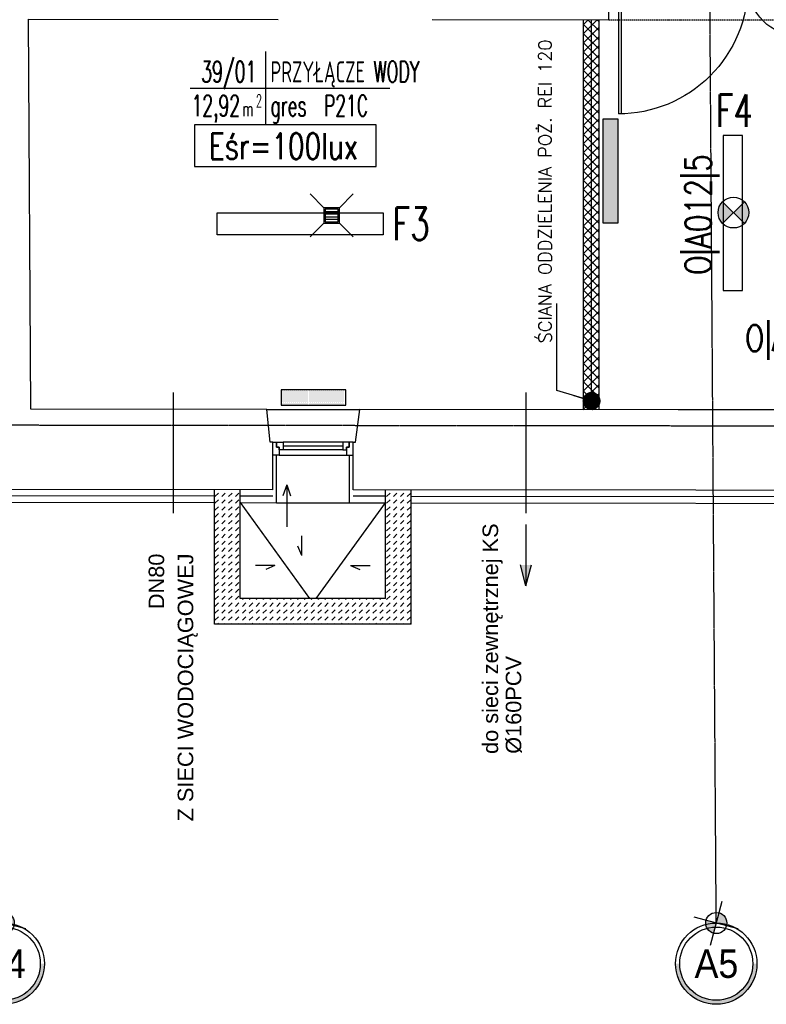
# Model space of a CAD drawing. Header units: inches. Extents: x -281236 to -70395, y 38777 to 102341.
# Tile 26 of 244: x -139685 to -139109, y 40369 to 41129. Entities that reach past the tile are written whole.
import ezdxf
from ezdxf.enums import TextEntityAlignment as Align

# ---------------------------------------------------------------- set-up
doc = ezdxf.new("R2010")
doc.units = ezdxf.units.IN
doc.header["$MEASUREMENT"] = 0
doc.linetypes.add('CENTER', pattern=[2, 1.25, -0.25, 0.25, -0.25])
doc.linetypes.add('DASHED2', pattern=[0.375, 0.25, -0.125])
doc.layers.get('0').update_dxf_attribs({"color": 101})
for name, color, linetype in [('beton_hatch', 145, 'Continuous'), ('Cieniutko', 8, 'Continuous'), ('Drz---drzwi', 5, 'Continuous'), ('E-90', 6, 'Continuous'), ('E-OPIS-POM', 6, 'Continuous'), ('E35', 6, 'Continuous'), ('Ins-kan', 54, 'Continuous'), ('Ins-ppoz-opis', 240, 'Continuous'), ('Ins-went-opis', 141, 'Continuous'), ('Mkd-odpływy', 7, 'Continuous'), ('Okn---okna', 5, 'Continuous'), ('Os-osie glowne', 8, 'CENTER'), ('Os-osie-opis', 8, 'Continuous'), ('Sc-cegla pelna', 32, 'Continuous'), ('Sc-izolacja term-obrys', 132, 'Continuous'), ('Sc-izolacja term-styropian', 151, 'STYROPIAN-KA'), ('Sc-nad', 5, 'DASHED2'), ('studzienki_widok', 52, 'Continuous'), ('Wym-zew', 9, 'Continuous'), ('Wyp-grzejniki', 56, 'Continuous')]:
    doc.layers.add(name, color=color, linetype=linetype)
doc.layers.add('ha_sc_proj', color=251, linetype='Continuous', lineweight=13)
doc.layers.get('Wym-zew').off()
doc.styles.add('dwg_opis duży', font='ARIAL.TTF', dxfattribs={"width": 0.9})
doc.styles.add('KA wymiar', font='romans.shx', dxfattribs={"width": 0.6})
doc.styles.add('ROMANS', font='romans', dxfattribs={"width": 0.85})
doc.styles.get("Standard").update_dxf_attribs({"font": 'romans.shx'})
doc.styles.add('TYTUL2', font='ARIAL.TTF')
doc.linetypes.add('BATTING', pattern='A,0.0001,-0.1,[134,ltypeshp.shx,S=0.1,R=0,X=-0.1,Y=0],-0.2,[134,ltypeshp.shx,S=0.1,R=180,X=0.1,Y=0],-0.1', length=0.4001)
doc.linetypes.add('STYROPIAN-KA', pattern='A,0.0001,-0.1,[135,ltypeshp.shx,S=0.1,R=0,X=-0.1,Y=0],0,[135,ltypeshp.shx,S=0.1,R=180,X=0.1,Y=0],-0.1', length=0.2001)
doc.linetypes.add('ZIGZAG', pattern='A,0.00254,-5.08,[131,ltypeshp.shx,S=5.08,R=0,X=-5.08,Y=0],-10.16,[131,ltypeshp.shx,S=5.08,R=180,X=5.08,Y=0],-5.08', length=20.32254)
doc.dimstyles.new('KA wymiar', dxfattribs={"dimscale": 50, "dimtxt": 0.23, "dimasz": 0.14, "dimexe": 0, "dimexo": 0, "dimgap": 0.08, "dimtad": 1, "dimdec": 1, "dimrnd": 0.5, "dimzin": 9, "dimdsep": 46, "dimtxsty": 'KA wymiar', "dimblk1": 'UKOS', "dimblk2": 'UKOS', "dimsah": 1, "dimcen": 0.2, "dimse1": 1, "dimse2": 1, "dimclrd": 256, "dimclre": 256, "dimclrt": 2, "dimadec": 0, "dimazin": 0, "dimtfac": 1, "dimtdec": 1, "dimtix": 1, "dimtmove": 2, "dimatfit": 3, "dimldrblk": 'DOT', "dimfxl": 0, "dimtolj": 1, "dimtzin": 9, "dimarcsym": 0})

# ---------------------------------------------------------------- blocks, each defined once
blk = doc.blocks.new('pow')
for p, q in [((0, 0.5229102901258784), (0, -0.5229102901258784)), ((-1.075294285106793, 0), (1.779711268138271, -1.13686837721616e-13))]:
    blk.add_line(p, q)
at = {"style": 'KA wymiar', "width": 0.6}
for s, height, p in [('2', 0.18, (-0.139230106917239, -0.269806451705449)), ('m', 0.21, (-0.3331997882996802, -0.4009838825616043))]:
    blk.add_text(s, height=height, dxfattribs=at).set_placement(p)
for tag, p in [('01', (-0.1310879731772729, 0.08442380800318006)), ('000.00', (-0.3636004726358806, -0.4009838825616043))]:
    blk.add_attdef(tag, text='', height=0.3, dxfattribs=at).set_placement(p, align=Align.RIGHT)
for tag, p in [('POMIESZCZENIE', (0.07092525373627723, 0.08442380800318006)), ('POSADZKA', (0.07092525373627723, -0.4009838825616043))]:
    blk.add_attdef(tag, p, '', height=0.3, dxfattribs=at)
blk = doc.blocks.new('_DKGJHF')
at = {"ltscale": 7}
for p, q in [((-21.08464803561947, -77.00000000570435), (35.91535196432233, -77.00000000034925)), ((-4.999999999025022, -147.4999999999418), (-104.999999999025, -147.5000000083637)), ((-4.999999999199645, -145.5), (-104.9799979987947, -145.5000000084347))]:
    blk.add_line(p, q, dxfattribs=at)
for points in [[(5, -7.5), (5, 0), (-5, 0), (-4.999999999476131, -7.5)], [(5.000000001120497, -155), (5.000000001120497, -147.5), (-4.999999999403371, -147.5), (-4.999999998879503, -155)]]:
    blk.add_lwpolyline(points, close=True, dxfattribs=at)
for points in [[(-44.99999999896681, -7.500000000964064), (-4.999999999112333, -7.5)], [(-4.999999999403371, -147.4999999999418), (-4.999999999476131, -7.500000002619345)]]:
    blk.add_lwpolyline(points, dxfattribs=at)
for centre, radius, start, end in [((-4.999999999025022, -7.5), 39.99999999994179, 180.0000000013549, 269.9999999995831), ((-4.999999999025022, -147.4999999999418), 100, 90.00000000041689, 180.0000000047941)]:
    blk.add_arc(centre, radius, start, end)
blk = doc.blocks.new('_ODWODNIENIE_KRATKA')
for p, q in [((-12, 0), (-22.60660171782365, 10.60660171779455)), ((0, 0), (10.60660171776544, 10.6066017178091)), ((-11.00000143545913, -2.988994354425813), (-1.000001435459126, -2.988994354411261)), ((-1.000001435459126, -4.988994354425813), (-11.00000143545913, -4.988994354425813)), ((-11.00000143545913, -6.988994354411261), (-1.000001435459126, -6.988994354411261)), ((-22.60660171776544, -22.59644398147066), (-12, -11.98984226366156)), ((-1.000001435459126, -8.988994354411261), (-11.00000143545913, -8.988994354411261)), ((10.60660171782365, -22.5964439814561), (0, -11.98984226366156))]:
    blk.add_line(p, q)
for points in [[(0, -11.98984226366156), (0, 0), (-12, 0), (-12, -11.98984226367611)], [(-1.000001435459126, -10.98899435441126), (-1.000001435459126, -0.997459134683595), (-11.00000143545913, -0.997459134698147), (-11.00000143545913, -10.98899435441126)]]:
    blk.add_lwpolyline(points, close=True)
blk = doc.blocks.new('ramiak62')
at = {"layer": 'Okn---okna'}
for p, q in [((8.731149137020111e-11, 54.00000000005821), (1.164153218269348e-10, 7.999999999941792)), ((2.999999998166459, 54.00000000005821), (3.000000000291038, 7.999999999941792)), ((6.000000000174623, 54.00000000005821), (6.000000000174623, 7.999999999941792)), ((10.00000000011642, 4.999999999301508), (10.00000000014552, 57.00000000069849))]:
    blk.add_line(p, q, dxfattribs=at)
for points in [[(9.999999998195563, 57.00000000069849), (9.999999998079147, 62), (-1.920852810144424e-09, 62), (-1.862645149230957e-09, 59.00000000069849), (3.999999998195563, 59.00000000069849), (3.999999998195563, 57.00000000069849)], [(5.999999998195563, 54.00000000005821), (5.999999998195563, 57.00000000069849), (3.999999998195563, 57.00000000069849), (3.999999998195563, 59.00000000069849), (-1.862645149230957e-09, 59.00000000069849), (-1.80443748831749e-09, 57.00000000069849), (-1.862645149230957e-09, 54.00000000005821)], [(6.000000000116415, 7.999999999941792), (6.000000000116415, 4.999999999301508), (4.000000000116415, 4.999999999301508), (4.000000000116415, 2.999999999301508), (1.164153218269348e-10, 2.999999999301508), (1.164153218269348e-10, 4.999999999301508), (1.164153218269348e-10, 7.999999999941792)], [(10.00000000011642, 4.999999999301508), (10, 0), (0, 0), (1.164153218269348e-10, 2.999999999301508), (4.000000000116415, 2.999999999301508), (4.000000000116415, 4.999999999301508)]]:
    blk.add_lwpolyline(points, close=True, dxfattribs=at)
blk = doc.blocks.new('0630_STRZAŁKA')
at = {"ltscale": 0.5}
for points in [[(0, 2.091837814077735e-11), (-3.029876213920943, -8.560130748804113)], [(0, 2.091837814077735e-11), (-7.275957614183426e-12, -32.43254493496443)], [(-7.275957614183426e-12, 2.091837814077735e-11), (3.029876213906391, -8.560130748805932)]]:
    blk.add_lwpolyline(points, dxfattribs=at)
blk = doc.blocks.new('_opis_osi_liczbowy')
blk.add_hatch(color=256).paths.add_polyline_path([(32.00000000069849, 32.00000000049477), (32.00000000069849, 28.80000000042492, -1), (32.00000000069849, -28.80000000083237), (32.00000000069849, -32.00000000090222, 1)])
at = {"layer": 'Defpoints'}
h = blk.add_hatch(color=256, dxfattribs=at)
h.paths.add_polyline_path([(-2.153374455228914, -8.036502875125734, 0.4142135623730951), (8.036502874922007, -2.153374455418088), (0, -2.037268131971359e-10)])
h.paths.add_polyline_path([(-8.036502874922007, 2.153374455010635), (0, -2.037268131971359e-10), (2.153374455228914, 8.03650287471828, 0.4142135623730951)])
for radius in [32.00000000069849, 28.80000000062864]:
    blk.add_circle((32.00000000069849, -2.037268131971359e-10), radius)
for p, q in [((4.63803728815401, 17.3093908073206), (-4.63803728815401, -17.30939080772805)), ((17.30939080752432, -4.638037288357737), (-17.30939080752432, 4.638037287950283))]:
    blk.add_line(p, q, dxfattribs=at)
blk.add_circle((0, -2.037268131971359e-10), 8.320000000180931, dxfattribs=at)
at = {"style": 'dwg_opis duży', "width": 0.9}
blk.add_attdef('AXNAMEH', text='', height=22.40000000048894, rotation=90, dxfattribs=at).set_placement((32.00000000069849, -2.037268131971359e-10), align=Align.MIDDLE_CENTER)
blk = doc.blocks.new('UKOS')
at = {"color": 1}
blk.add_line((0, 1), (0, -1), dxfattribs=at)
at = {"color": 8}
blk.add_line((1, 0), (-1, 0), dxfattribs=at)
at = {"color": 1, "const_width": 0.2}
blk.add_lwpolyline([(0.598759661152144, 0.598759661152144), (-0.598759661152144, -0.598759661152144)], dxfattribs=at)
blk = doc.blocks.new('_vxkdjhgkljhkgjhk')
for q in [(14.01365349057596, 6.022442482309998), (30.23793542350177, 0)]:
    blk.add_line((0, 0), q)
blk = doc.blocks.new('G_80')
at = {"layer": 'Wyp-grzejniki'}
h = blk.add_hatch(dxfattribs=at)
h.set_pattern_fill('DOTS', color=256, scale=0.5, angle=90, style=0)
h.set_pattern_definition([(90, (-37823.93992433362, -77504.9091523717), (-0.79375, 0.396875), [0, -0.79375])])
h.paths.add_polyline_path([(80, -12), (80, 0), (0, 0), (0, -12)])
blk.add_lwpolyline([(0, 0), (0, -12), (80, -12), (80, 0)], close=True, dxfattribs=at)
blk = doc.blocks.new('G_50')
at = {"layer": 'Wyp-grzejniki'}
h = blk.add_hatch(dxfattribs=at)
h.set_pattern_fill('DOTS', color=256, scale=0.5, angle=180, style=0)
h.set_pattern_definition([(180, (77492.9091523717, -37873.93992433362), (-0.3968750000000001, -0.79375), [0, -0.79375])])
h.paths.add_polyline_path([(0, 0), (-12.0000000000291, 0), (-12, -50), (-2.91038304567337e-11, -50)])
blk.add_lwpolyline([(-12, -50), (0, -50), (0, 0), (-12, 0)], close=True, dxfattribs=at)

msp = doc.modelspace()

# ---------------------------------------------------------------- hatches: boundary and pattern name
at = {"layer": 'beton_hatch'}
h = msp.add_hatch(dxfattribs=at)
h.set_pattern_fill('DASH', color=256, scale=30, angle=-135, style=0)
h.set_pattern_definition([(225, (-182127.8384032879, -101009.4469770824), (-2.306468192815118e-15, -5.303300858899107), [3.75, -3.75])])
h.paths.add_polyline_path([(-139456.3012927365, 40662.39396613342), (-139456.3012927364, 40682.39396613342), (-139461.3012927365, 40682.39396613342), (-139461.3012927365, 40662.39396613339)])
h.paths.add_polyline_path([(-139382.8012927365, 40766.24191873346), (-139402.8012927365, 40766.22229868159), (-139402.8012927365, 40682.39396613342), (-139456.3012927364, 40682.39396613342), (-139456.3012927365, 40662.39396613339), (-139382.8012927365, 40662.39396613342)])
h.paths.add_polyline_path([(-139514.8012927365, 40766.10959970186), (-139534.8012927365, 40766.09021760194), (-139534.8012927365, 40662.39396613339), (-139461.3012927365, 40662.39396613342), (-139461.3012927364, 40682.39396613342), (-139514.8012927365, 40682.39396613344)])
at = {"layer": 'E35'}
h = msp.add_hatch(color=256, dxfattribs=at)
edge = h.paths.add_edge_path()
edge.add_arc((-139134.0573732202, 40980.15566250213), 11.87999999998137, 314.9999999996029, 404.9999999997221)
edge.add_line((-139125.6569446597, 40988.55609106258), (-139134.0573732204, 40980.15566250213))
edge.add_line((-139134.0573732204, 40980.15566250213), (-139125.6569446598, 40971.7552339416))
edge = h.paths.add_edge_path()
edge.add_arc((-139134.0573732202, 40980.15566250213), 11.87999999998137, 135.0000000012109, 224.9999999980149)
edge.add_line((-139142.457801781, 40971.75523394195), (-139134.0573732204, 40980.15566250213))
edge.add_line((-139134.0573732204, 40980.15566250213), (-139142.4578017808, 40988.55609106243))
at = {"layer": 'ha_sc_proj', "linetype": 'Continuous', "ltscale": 10}
h = msp.add_hatch(dxfattribs=at)
h.set_pattern_fill('ANSI37', color=256, scale=40, angle=-1.272221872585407e-14, style=0)
h.set_pattern_definition([(44.99999999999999, (0.6130334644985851, 0), (-3.535533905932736, 3.535533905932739), []), (135, (0.6130334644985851, 0), (-3.535533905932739, -3.535533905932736), [])])
h.paths.add_polyline_path([(-139237.8475757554, 41128.9802561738), (-139249.8475757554, 41128.99301226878), (-139249.8475757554, 40828.00029086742), (-139237.8475757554, 40827.98762402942)])
at = {"layer": 'Mkd-odpływy'}
msp.add_hatch(color=256, dxfattribs=at).paths.add_polyline_path([(-139290.0770592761, 40708.16831855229), (-139298.4195058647, 40708.16831855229), (-139294.2482825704, 40692.1276364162)])

# ---------------------------------------------------------------- linework, layer by layer
at = {"layer": 'Cieniutko'}
for p, q in [((-139514.8012927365, 40756.2743346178), (-139461.3012927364, 40682.39396613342)), ((-139456.3012927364, 40682.39396613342), (-139402.8012927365, 40756.15980488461))]:
    msp.add_line(p, q, dxfattribs=at)
for points in [[(-139566.5659863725, 40841.24090749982), (-139566.5659863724, 40748.15964145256)], [(-139294.2482825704, 40841.24090749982), (-139294.2482825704, 40748.15964145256)]]:
    msp.add_lwpolyline(points, dxfattribs=at)
at = {"layer": 'E35'}
for p, q in [((-139142.4578017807, 40988.55609106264), (-139125.6569446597, 40971.75523394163)), ((-139125.6569446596, 40988.55609106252), (-139142.4578017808, 40971.75523394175))]:
    msp.add_line(p, q, dxfattribs=at)
at = {"layer": 'E35', "linetype": 'Continuous', "ltscale": 0.3}
msp.add_lwpolyline([(-139550.1432180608, 41015.65079373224), (-139409.8101785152, 41015.65079373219), (-139409.8101785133, 41047.92964389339), (-139550.1432180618, 41047.92964389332)], close=True, dxfattribs=at)
at = {"layer": 'E35'}
for points in [[(-139141.9842360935, 41039.63788105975), (-139141.9842360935, 40919.93788105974), (-139127.1252094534, 40919.93788105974), (-139127.1252094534, 41039.63788105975)], [(-139404.5411071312, 40963.03611116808), (-139532.5411071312, 40963.03611116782), (-139532.5411071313, 40980.03611116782), (-139404.5411071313, 40980.03611116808)]]:
    msp.add_lwpolyline(points, close=True, dxfattribs=at)
msp.add_circle((-139134.0573732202, 40980.15566250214), 11.87999999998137, dxfattribs=at)
at = {"layer": 'Ins-ppoz-opis', "linetype": 'ZIGZAG', "ltscale": 0.025}
msp.add_line((-139243.9535344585, 41128.98954239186), (-139243.9535344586, 40828.9720529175), dxfattribs=at)
at = {"layer": 'Mkd-odpływy'}
for p, q in [((-139294.2482825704, 40739.35612826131), (-139294.2482825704, 40692.12763641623)), ((-139294.2482825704, 40692.12763641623), (-139298.4195058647, 40708.16831855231)), ((-139294.2482825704, 40692.12763641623), (-139290.0770592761, 40708.16831855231))]:
    msp.add_line(p, q, dxfattribs=at)
at = {"layer": 'Okn---okna'}
for p, q in [((-139494.402660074, 40828.25843583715), (-139422.4527565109, 40828.1824876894)), ((-139486.7180019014, 40756.24434623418), (-139430.7179996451, 40756.18924470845))]:
    msp.add_line(p, q, dxfattribs=at)
at = {"layer": 'Os-osie glowne'}
for p, q in [((-139147.351227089, 40431.75747251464), (-139175.7524260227, 44583.07407188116)), ((-138190.2528605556, 40814.38180768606), (-143378.7692031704, 40819.8586490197))]:
    msp.add_line(p, q, dxfattribs=at)
at = {"layer": 'Sc-cegla pelna'}
for p, q in [((-139230.3429705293, 41128.97227871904), (-139230.3429705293, 41201.16480662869)), ((-139366.6457139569, 41129.11716961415), (-139230.3429705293, 41128.97227871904)), ((-139249.8475757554, 40828.00029086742), (-139249.8475757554, 41128.99301226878)), ((-139237.8475757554, 40827.98023504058), (-139237.8475757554, 41128.9728151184)), ((-139494.402660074, 40828.25843583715), (-139676.4298173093, 40828.45057821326)), ((-139176.7601239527, 40827.92314195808), (-139422.4527565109, 40828.1824876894)), ((-138949.0444427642, 40827.68277215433), (-139176.7601239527, 40827.92314195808)), ((-139489.7180019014, 40766.24755544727), (-139754.0647385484, 40766.52983473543))]:
    msp.add_line(p, q, dxfattribs=at)
for points in [[(-139676.4298173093, 40828.45057821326), (-139678.1788442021, 41129.44833179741), (-139485.6457139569, 41129.24366755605)], [(-139489.7180019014, 40766.24755544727), (-139489.7180019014, 40803.05708876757), (-139491.7179908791, 40803.05044880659), (-139494.402660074, 40828.25843583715)], [(-139427.7180001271, 40766.18608659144), (-139427.7180019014, 40802.98768755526), (-139425.8402191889, 40803.002390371), (-139422.4240648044, 40828.1824574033)], [(-138898.661792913, 40765.62816542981), (-139427.7180001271, 40766.18608659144)]]:
    msp.add_lwpolyline(points, dxfattribs=at)
at = {"layer": 'Sc-izolacja term-obrys'}
for points in [[(-139514.8012927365, 40756.2743346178), (-139486.7180019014, 40756.24434623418), (-139486.7180019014, 40792.98768755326)], [(-139430.7180014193, 40792.98768755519), (-139430.7179996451, 40756.18924470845), (-139402.8012927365, 40756.15980488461)], [(-139764.0752457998, 40756.54051862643), (-139534.8012927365, 40756.29569136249)], [(-139382.8012927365, 40756.13871369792), (-138943.7450860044, 40755.67570287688)]]:
    msp.add_lwpolyline(points, dxfattribs=at)
at = {"layer": 'Sc-izolacja term-styropian', "linetype": 'BATTING', "ltscale": 0.25}
for p, q in [((-139534.8012927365, 40761.29569421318), (-139759.069992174, 40761.53517668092)), ((-139489.7233410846, 40761.24755829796), (-139514.8012927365, 40761.27433746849))]:
    msp.add_line(p, q, dxfattribs=at)
for points in [[(-139402.8012927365, 40761.15980766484), (-139427.7232729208, 40761.18608937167)], [(-138943.7450860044, 40760.67570565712), (-139382.8012927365, 40761.13871647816)]]:
    msp.add_lwpolyline(points, dxfattribs=at)
at = {"layer": 'Sc-nad', "ltscale": 4}
msp.add_line((-139230.3429705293, 41128.97227871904), (-139076.3429705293, 41128.80857550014), dxfattribs=at)
at = {"layer": 'studzienki_widok'}
for p, q in [((-139534.8012927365, 40662.39396613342), (-139534.8012927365, 40766.09021760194)), ((-139514.8012927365, 40682.39396613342), (-139514.8012927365, 40766.10959970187)), ((-139402.8012927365, 40682.39396613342), (-139402.8012927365, 40766.21621741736)), ((-139382.8012927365, 40662.39396613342), (-139382.8012927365, 40766.2355377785)), ((-139402.8012927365, 40682.39396613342), (-139514.8012927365, 40682.39396613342)), ((-139382.8012927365, 40662.39396613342), (-139534.8012927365, 40662.39396613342))]:
    msp.add_line(p, q, dxfattribs=at)

# ---------------------------------------------------------------- block references
at = {"layer": 'Cieniutko', "linetype": 'Continuous', "yscale": 0.5, "zscale": 0.5}
for p, xscale, rotation in [((-139467.3202656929, 40715.54556592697), 0.5, 90), ((-139488.0285410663, 40707.66638281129), 0.5, 180), ((-139429.5740444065, 40707.66638281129), -0.5, 180)]:
    msp.add_blockref('_vxkdjhgkljhkgjhk', p, dxfattribs=dict(at, xscale=xscale, rotation=rotation))
at = {"layer": 'Drz---drzwi', "xscale": -1, "rotation": 270}
msp.add_blockref('_DKGJHF', (-139075.3429705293, 41161.33453912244), dxfattribs=at)
at = {"layer": 'E-OPIS-POM', "xscale": 54, "yscale": 54, "zscale": 54}
msp.add_blockref('pow', (-139495.3436677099, 41076.16679956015), dxfattribs=at).add_auto_attribs({'000.00': '12,92', '01': '39/01', 'POMIESZCZENIE': 'PRZYŁĄCZE WODY', 'POSADZKA': 'gres  P21C'})
at = {"layer": 'Ins-kan'}
msp.add_blockref('_ODWODNIENIE_KRATKA', (-139438.1944480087, 40983.92232233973), dxfattribs=at)
msp.add_blockref('_ODWODNIENIE_KRATKA', (-139438.1944480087, 40983.92232233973), dxfattribs=at)
at = {"layer": 'Ins-went-opis'}
msp.add_blockref('0630_STRZAŁKA', (-139478.9523336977, 40770.08693678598), dxfattribs=at)
at = {"layer": 'Okn---okna', "rotation": 270}
msp.add_blockref('ramiak62', (-139489.7180019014, 40802.98768755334), dxfattribs=at)
at = {"layer": 'Os-osie-opis'}
ref = msp.add_blockref('_opis_osi_liczbowy', (-139697.3635001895, 40431.75747251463), dxfattribs=dict(at, xscale=0.9799999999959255, yscale=0.9799999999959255, zscale=0.9799999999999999, rotation=270))
ref.add_attrib('AXNAMEH', 'A4', dxfattribs={"layer": '0', "height": 21.95200000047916, "style": 'dwg_opis duży', "width": 0.9}).set_placement((-139697.2152568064, 40400.41244659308), align=Align.MIDDLE_CENTER)
ref = msp.add_blockref('_opis_osi_liczbowy', (-139147.3512270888, 40431.7574725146), dxfattribs=dict(at, xscale=0.9799999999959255, yscale=0.9799999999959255, zscale=0.9799999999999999, rotation=270))
ref.add_attrib('AXNAMEH', 'A5', dxfattribs={"layer": '0', "height": 21.95200000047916, "style": 'dwg_opis duży', "width": 0.9}).set_placement((-139147.2029837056, 40400.41244659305), align=Align.MIDDLE_CENTER)
at = {"layer": 'Wym-zew', "rotation": 90}
msp.add_blockref('G_50', (-139483.3402081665, 40843.45611456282), dxfattribs=at)
at = {"layer": 'Wyp-grzejniki', "rotation": 90}
msp.add_blockref('G_80', (-139234.9733835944, 40972.36274829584), dxfattribs=at)

# ---------------------------------------------------------------- texts
at = {"layer": 'E-90', "style": 'ROMANS'}
for s, rotation, width, p in [('Eśr=100lux', 359.9999999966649, 0.75, (-139481.4875869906, 41031.49791920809)), ('O|A012|5', 90.00000000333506, 0.8, (-139159.9729620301, 40978.67590697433)), ('O|A012|5', 3.335053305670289e-09, 0.8, (-139078.5896300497, 40881.83953087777))]:
    msp.add_text(s, height=20, rotation=rotation, dxfattribs=dict(at, width=width)).set_placement(p, align=Align.MIDDLE)
at = {"layer": 'E35', "style": 'ROMANS', "width": 0.7}
for s, p in [('F4', (-139133.2962819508, 41058.81541943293)), ('F3', (-139382.8537586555, 40971.48218362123))]:
    msp.add_text(s, height=25, dxfattribs=at).set_placement(p, align=Align.MIDDLE)
at = {"layer": 'Ins-kan', "style": 'TYTUL2'}
for s, p in [('do sieci zewnętrznej KS', (-139315.7597989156, 40562.2838489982, -1.800966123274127e-09)), ('DN80', (-139573.5417714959, 40674.06759059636, -0.0001546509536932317)), ('Z SIECI WODOCIĄGOWEJ', (-139551.0935125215, 40510.23909694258, -0.0001546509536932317)), ('%%C160PCV', (-139297.8684247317, 40562.40279214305, -1.798060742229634e-09))]:
    msp.add_text(s, height=12, rotation=90, dxfattribs=at).set_placement(p)
at = {"layer": 'Ins-ppoz-opis', "linetype": 'ZIGZAG', "ltscale": 0.038, "insert": (-139279.4925243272, 41113.74507607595), "char_height": 10, "width": 330.399661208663, "attachment_point": 6, "rotation": 89.99999999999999, "line_spacing_factor": 0.3333333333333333}
msp.add_mtext('{\\Fromans|c238;ŚCIANA ODDZIELENIA POŻ. REI 120}', dxfattribs=at)

# ---------------------------------------------------------------- leaders
at = {"layer": 'Ins-ppoz-opis', "ltscale": 0.038}
msp.add_leader([(-139243.6257644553, 40834.74729119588), (-139270.4700745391, 40842.87289639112), (-139270.4700745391, 40909.90387530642)], dimstyle='KA wymiar', override={"dimscale": 100, "dimgap": 0.0001, "dimtad": 0, "dimdec": 2, "dimtdec": 2}, dxfattribs=at)

doc.saveas('drawing.dxf')
